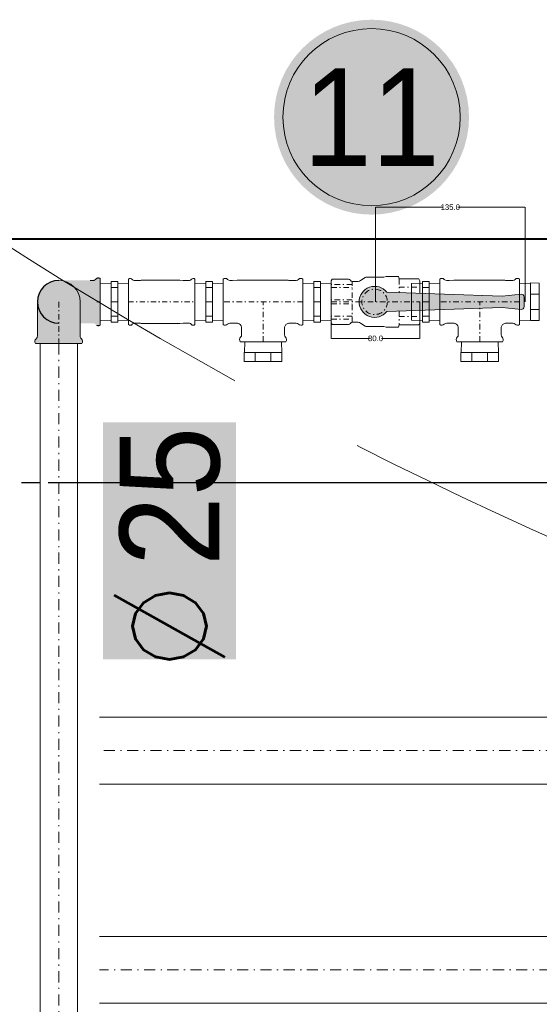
# Model space of a CAD drawing. Header units: millimetres. Extents: x -368 to 1732, y 4913 to 6398.
# Tile 8 of 24: x 799 to 846, y 5846 to 5935. Entities that reach past the tile are written whole.
import ezdxf
from ezdxf.enums import TextEntityAlignment as Align
from ezdxf.lldxf.tags import DXFTag

# ---------------------------------------------------------------- set-up
doc = ezdxf.new("R2010")
doc.units = ezdxf.units.MM
for name, pattern in [('ACAD_ISO05W100', [33, 24, -3, 0, -3, 0, -3]), ('ACAD_ISO08W100', [36, 24, -3, 6, -3]), ('DASHDOT2', [0.5, 0.25, -0.125, 0, -0.125]), ('DASHDOTX2', [2, 1, -0.5, 0, -0.5]), ('DASHED', [0.75, 0.5, -0.25])]:
    doc.linetypes.add(name, pattern=pattern)
doc.layers.get('Defpoints').update_dxf_attribs({"lineweight": 9})
doc.layers.add('--  pomoc_wymiary kształtek', color=6, linetype='Continuous', plot=False)
doc.layers.add('-- Budynek', color=7, linetype='Continuous')
doc.layers.add('Oś', color=1, linetype='ACAD_ISO05W100')
for name, color, linetype, lineweight in [('-- CO_opis', 11, 'Continuous', 0), ('-- CO_p', 51, 'Continuous', 9), ('-- CO_rury', 11, 'Continuous', 9), ('-- CO_z', 51, 'Continuous', 9), ('_NOŚNE', 73, 'Continuous', 40), ('PRZERYWANA', 50, 'DASHED', 15)]:
    doc.layers.add(name, color=color, linetype=linetype, lineweight=lineweight)
doc.styles.add('A', font='arial.ttf', dxfattribs={"width": 0.9})
doc.styles.add('R', font='romans.shx')
doc.styles.get("Standard").update_dxf_attribs({"font": 'arial.ttf'})
tags = doc.linetypes.add('DASH', pattern=[15, 10, -5]).pattern_tags.tags
tags[6:7] = [DXFTag(74, 4), DXFTag(75, 0), DXFTag(340, '0'), DXFTag(46, 0.0), DXFTag(50, 0.0), DXFTag(44, 0.0), DXFTag(45, 0.0)]
tags[4:5] = [DXFTag(74, 4), DXFTag(75, 0), DXFTag(340, '0'), DXFTag(46, 0.0), DXFTag(50, 0.0), DXFTag(44, 0.0), DXFTag(45, 0.0)]
doc.dimstyles.get("Standard").update_dxf_attribs({"dimtxt": 0.18, "dimasz": 0.18, "dimexe": 0.18, "dimexo": 0.0625, "dimgap": 0.09, "dimtad": 0, "dimtih": 1, "dimtoh": 1, "dimdec": 4, "dimzin": 0, "dimdsep": 46, "dimtxsty": 'Standard', "dimcen": 0.09, "dimadec": 0, "dimazin": 0, "dimtfac": 1, "dimtdec": 4, "dimtofl": 0, "dimtmove": 0, "dimatfit": 3, "dimfxl": 1, "dimtolj": 1, "dimtzin": 0, "dimarcsym": 0})

# ---------------------------------------------------------------- blocks, each defined once
blk = doc.blocks.new('-- VIEGA_ZŁR 1')
at = {"color": 50}
for p, q in [((17.75, 7.04), (9.75, 7.04)), ((17.75, -7.04), (9.75, -7.04))]:
    blk.add_line(p, q, dxfattribs=at)
blk.add_lwpolyline([(9.75, -16.91), (9.75, 16.91), (0, 16.6), (0, -16.6)], close=True, dxfattribs=at)
at = {"color": 11}
blk.add_lwpolyline([(17.75, 16.99), (17.75, -17.01), (9.75, -16.99), (9.75, 17.01)], close=True, dxfattribs=at)
blk = doc.blocks.new('*U629')
blk.add_blockref('-- VIEGA_ZŁR 1', (0, 0))
blk = doc.blocks.new('VIEGA_T1')
at = {"color": 0, "linetype": 'Continuous'}
for p, q in [((-20.6, 36), (-18.08, 36)), ((-18.08, 36), (9.88, 36)), ((9.88, 36), (20.6, 36)), ((-36, 9.88), (-36, 20.6)), ((36, 20.6), (36, 18.08)), ((36, -9.88), (36, 18.08)), ((-36, -18.08), (-36, 9.88)), ((36, -20.6), (36, -9.88)), ((-36, -20.6), (-36, -18.08))]:
    blk.add_line(p, q, dxfattribs=at)
at = {"color": 50, "linetype": 'DASHDOTX2', "ltscale": 5}
for p, q in [((0, 36), (0, 0)), ((-36, 0), (36, 0))]:
    blk.add_line(p, q, dxfattribs=at)
at = {"color": 0, "linetype": 'Continuous'}
for points in [[(-19.35, 29.87), (-19.35, 24.95), (-19.35, 23.92), (-19.36, 23.4), (-19.43, 22.88)], [(19.35, 29.87), (19.35, 24.95), (19.35, 23.92), (19.36, 23.4), (19.43, 22.88)], [(-29.87, 19.35), (-24.95, 19.35), (-23.92, 19.35), (-23.4, 19.36), (-22.88, 19.43)], [(29.87, 19.35), (24.95, 19.35), (23.92, 19.35), (23.4, 19.36), (22.88, 19.43)], [(-29.87, -19.35), (-24.95, -19.35), (-23.72, -19.35), (-23.11, -19.39), (-22.5, -19.45)], [(29.87, -19.35), (27.68, -19.34), (23.32, -19.4), (19.69, -19.46), (16.78, -19.45), (12.41, -19.45), (3.69, -19.45), (-22.5, -19.45)]]:
    blk.add_lwpolyline(points, dxfattribs=at)
for centre, radius, start, end in [((-18.2, 34.2), 3, 143.12997, 226.23782), ((18.2, 34.2), 3, 313.76218, 36.87003), ((-22.35, 29.87), 3, 0.00015, 46.23766), ((22.35, 29.87), 3, 133.76234, 179.99985), ((-34.2, 18.2), 3, 43.76218, 126.87003), ((-29.87, 22.35), 3, 223.76234, 269.99984), ((-23.39, 23.39), 4, 277.33353, 352.66646), ((23.39, 23.39), 4, 187.33354, 262.66647), ((29.87, 22.35), 3, 270.00016, 316.23766), ((34.2, 18.2), 3, 53.12997, 136.23782), ((-34.2, -18.2), 3, 233.12997, 316.23782), ((-29.87, -22.35), 3, 90.00015, 136.23766), ((29.87, -22.35), 3, 43.76234, 89.99985), ((34.2, -18.2), 3, 223.76218, 306.87003)]:
    blk.add_arc(centre, radius, start, end, dxfattribs=at)
blk = doc.blocks.new('*U645')
blk.add_blockref('VIEGA_T1', (227.22, -126.53))
blk = doc.blocks.new('-- NR_22')
h = blk.add_hatch(color=251)
edge = h.paths.add_edge_path()
edge.add_arc((0, 30), 22, 0, 360)
at = {"color": 50}
blk.add_circle((0, 30), 20, dxfattribs=at)
at = {"style": 'A', "width": 0.9, "flags": 12}
blk.add_attdef('22', text='', height=22, dxfattribs=at).set_placement((0, 30, 0.11), align=Align.MIDDLE_CENTER)
blk = doc.blocks.new('VIEGA_N1')
at = {"color": 50}
for p, q in [((9.76, 13.01), (15.76, 13.01)), ((9.76, 0), (15.76, 0)), ((9.76, -13.01), (15.76, -13.01))]:
    blk.add_line(p, q, dxfattribs=at)
at = {"color": 11}
blk.add_lwpolyline([(15.76, -18.4), (9.76, -18.4), (9.76, 18.4), (15.76, 18.4)], close=True, dxfattribs=at)
at = {"color": 50}
for points in [[(0.01, -16.6), (9.76, -16.9), (9.76, 16.91), (0.01, 16.61)], [(25.51, -16.6), (15.76, -16.9), (15.76, 16.91), (25.51, 16.61)]]:
    blk.add_lwpolyline(points, close=True, dxfattribs=at)
blk = doc.blocks.new('*U630')
blk.add_blockref('VIEGA_N1', (-197.59, 0))
blk = doc.blocks.new('--VIEGA_T1_rz')
at = {"color": 0, "linetype": 'Continuous'}
for p, q in [((-36, 20.6), (-36, 18.08)), ((-36, -18.08), (-36, 18.08)), ((36, 20.6), (36, 9.88)), ((36, -9.88), (36, 18.08)), ((36, -20.6), (36, -9.88)), ((-36, -20.6), (-36, -18.08))]:
    blk.add_line(p, q, dxfattribs=at)
at = {"color": 50, "linetype": 'DASHDOTX2', "ltscale": 5}
blk.add_line((-36, 0), (36, 0), dxfattribs=at)
at = {"color": 0, "linetype": 'Continuous'}
for points in [[(-29.87, 19.35), (-24.95, 19.35), (-23.72, 19.35), (-23.11, 19.39), (-22.5, 19.45)], [(29.87, 19.35), (27.68, 19.34), (23.32, 19.4), (19.69, 19.46), (16.78, 19.45), (12.41, 19.45), (3.69, 19.45), (-22.5, 19.45)], [(-29.87, -19.35), (-24.95, -19.35), (-23.72, -19.35), (-23.11, -19.39), (-22.5, -19.45)], [(29.87, -19.35), (27.68, -19.34), (23.32, -19.4), (19.69, -19.46), (16.78, -19.45), (12.41, -19.45), (3.69, -19.45), (-22.5, -19.45)]]:
    blk.add_lwpolyline(points, dxfattribs=at)
for centre, start, end in [((-34.2, 18.2), 43.76218, 126.87003), ((-29.87, 22.35), 223.76234, 269.99985), ((29.87, 22.35), 270.00015, 316.23766), ((34.2, 18.2), 53.12997, 136.23782), ((-34.2, -18.2), 233.12997, 316.23782), ((-29.87, -22.35), 90.00015, 136.23766), ((29.87, -22.35), 43.76234, 89.99985), ((34.2, -18.2), 223.76218, 306.87003)]:
    blk.add_arc(centre, 3, start, end, dxfattribs=at)
blk = doc.blocks.new('*U643')
blk.add_blockref('--VIEGA_T1_rz', (0, 0))
blk = doc.blocks.new('*U776')
at = {"color": 0, "ltscale": 10}
for p, q in [((469.57, 16.85), (1325.26, 16.85)), ((469.57, -16.85), (1325.26, -16.85))]:
    blk.add_line(p, q, dxfattribs=at)
at = {"color": 50, "linetype": 'DASHDOT2', "ltscale": 40}
blk.add_line((469.57, 0), (1325.26, 0), dxfattribs=at)
blk = doc.blocks.new('*D470')
at = {"layer": '--  pomoc_wymiary kształtek', "color": 0, "lineweight": -2, "transparency": 16777216}
for p, q in [((0, 0), (0, 85.51)), ((0.18, 85.51), (60.69, 85.51)), ((134.82, 85.51), (74.31, 85.51)), ((135, 0), (135, 85.51))]:
    blk.add_line(p, q, dxfattribs=at)
at = {"layer": '--  pomoc_wymiary kształtek', "color": 0, "transparency": 16777216}
for points in [[(0.18, 85.54), (0.18, 85.48), (0, 85.51)], [(134.82, 85.54), (134.82, 85.48), (135, 85.51)]]:
    blk.add_solid(points, dxfattribs=at)
at = {"layer": 'Defpoints', "color": 0, "transparency": 16777216}
for p in [(135, 85.51), (0, 0), (135, 0)]:
    blk.add_point(p, dxfattribs=at)
at = {"layer": '--  pomoc_wymiary kształtek', "color": 0, "transparency": 16777216, "insert": (67.5, 85.51), "char_height": 5, "attachment_point": 5}
blk.add_mtext('\\A1;135.0', dxfattribs=at)
blk = doc.blocks.new('*D471')
at = {"layer": '--  pomoc_wymiary kształtek', "color": 0, "lineweight": -2, "transparency": 16777216}
for p, q in [((-40, 0), (-40, -33.04)), ((40, 0), (40, -33.04)), ((-39.82, -33.04), (-5.41, -33.04)), ((39.82, -33.04), (5.41, -33.04))]:
    blk.add_line(p, q, dxfattribs=at)
at = {"layer": '--  pomoc_wymiary kształtek', "color": 0, "transparency": 16777216}
for points in [[(-39.82, -33.01), (-39.82, -33.07), (-40, -33.04)], [(39.82, -33.01), (39.82, -33.07), (40, -33.04)]]:
    blk.add_solid(points, dxfattribs=at)
at = {"layer": 'Defpoints', "color": 0, "transparency": 16777216}
for p in [(-40, 0), (40, 0), (40, -33.04)]:
    blk.add_point(p, dxfattribs=at)
at = {"layer": '--  pomoc_wymiary kształtek', "color": 0, "transparency": 16777216, "insert": (0, -33.04), "char_height": 5, "attachment_point": 5}
blk.add_mtext('\\A1;80.0', dxfattribs=at)
blk = doc.blocks.new('*U862')
at = {"layer": 'Oś', "linetype": 'DASHDOT2', "ltscale": 30}
h = blk.add_hatch(color=251, dxfattribs=at)
h.dxf.hatch_style = 1
h.paths.add_polyline_path([(31.02, 19.3, 0.227735), (33.36, 20.43, -0.404979), (37.5, 20.95), (37.5, 18.39), (37.5, -10.04), (37.5, -20.95, -0.404979), (33.36, -20.43, 0.227734), (31.02, -19.3), (0, -19.3, -1), (0, 19.3)])
at = {"color": 0, "linetype": 'Continuous'}
for p, q in [((31.02, 19.3), (0, 19.3)), ((37.5, 18.39), (37.5, 20.95)), ((37.5, 18.39), (37.5, -10.04)), ((37.5, -10.04), (37.5, -20.95)), ((31.02, -19.3), (0, -19.3))]:
    blk.add_line(p, q, dxfattribs=at)
at = {"color": 50, "linetype": 'DASHDOTX2', "ltscale": 5}
blk.add_lwpolyline([(0, 0), (37.5, 0)], dxfattribs=at)
blk.add_arc((0, 0), 19.3, 90, 270)
at = {"color": 0, "linetype": 'Continuous'}
for centre, start, end in [((31.02, 22.3), 270.00025, 321.31756), ((35.7, 18.55), 53.12998, 141.31782), ((31.02, -22.3), 38.68245, 89.99974), ((35.7, -18.55), 218.68218, 306.87003)]:
    blk.add_arc(centre, 3, start, end, dxfattribs=at)
blk = doc.blocks.new('*U775')
at = {"color": 0}
blk.add_blockref('*U862', (-1008.72, -1834.05), dxfattribs=at)
blk = doc.blocks.new('-- fi_średnica_k')
blk.add_hatch(color=251).paths.add_polyline_path([(21.4, 32), (-21.4, 32), (-21.4, 8), (21.4, 8)])
at = {"insert": (-6.84, 20), "char_height": 20, "width": 56.2905, "attachment_point": 6, "style": 'R'}
blk.add_mtext('{\\C11;%%C}', dxfattribs=at)
at = {"color": 7, "style": 'A', "width": 0.9, "flags": 12}
blk.add_attdef('SR', text='', height=18, dxfattribs=at).set_placement((8.03, 20), align=Align.MIDDLE_CENTER)
blk = doc.blocks.new('*U806')
at = {"color": 0, "ltscale": 10}
for p, q in [((5341.97, 30.15), (7072.13, 30.15)), ((5341.97, -30.15), (7072.13, -30.15))]:
    blk.add_line(p, q, dxfattribs=at)
at = {"color": 50, "linetype": 'DASHDOT2', "ltscale": 40}
blk.add_line((5341.97, 0), (7072.13, 0), dxfattribs=at)
blk = doc.blocks.new('*U807')
at = {"color": 0, "ltscale": 10}
for p, q in [((5924.25, 30.15), (7072.13, 30.15)), ((5924.25, -30.15), (7072.13, -30.15))]:
    blk.add_line(p, q, dxfattribs=at)
at = {"color": 50, "linetype": 'DASHDOT2', "ltscale": 40}
blk.add_line((5924.25, 0), (7072.13, 0), dxfattribs=at)
blk = doc.blocks.new('ZAW.KUL.1 2100 03_DN25_HERZ_z_góry')
h = blk.add_hatch(color=251)
edge = h.paths.add_edge_path()
edge.add_arc((131.7, 4.33), 2.5, 0, 96)
edge.add_line((131.44, 6.81), (114.2, 5))
edge.add_line((114.2, 5), (10.22, 8.63))
edge.add_arc((-0.8, 0), 14, 38.06077, 321.93923)
edge.add_line((10.22, -8.63), (114.2, -5))
edge.add_line((114.2, -5), (131.44, -6.81))
edge.add_arc((131.7, -4.33), 2.5, 264, 360)
edge.add_line((134.2, -4.33), (134.2, 4.33))
at = {"color": 0}
for p, q in [((-39.13, 20.5), (-40, 19)), ((-40, -19), (-40, 19)), ((-24.46, 20.5), (-39.13, 20.5)), ((-15.67, 18.5), (-21, 18.5)), ((-9.24, 21.92), (-13.47, 19.15)), ((0, 22.25), (-8.15, 22.25)), ((6.57, 22.25), (0, 22.25)), ((9.65, 22.93), (7.61, 22.39)), ((10.16, 23), (9.65, 22.93)), ((10.16, 23), (20.7, 23)), ((20.7, 23), (21.3, 20.75)), ((21.3, 20.75), (38.99, 20.75)), ((38.99, 20.75), (40, 19)), ((40, 19), (40, 7.72)), ((40, -7.72), (40, -19)), ((-39.13, -20.5), (-40, -19)), ((-39.13, -20.5), (-39.13, -20.46)), ((-24.46, -20.5), (-39.13, -20.5)), ((-20.8, -18.5), (-21, -18.5)), ((-15.73, -18.5), (-20.8, -18.5)), ((-15.67, -18.5), (-15.73, -18.5)), ((-9.24, -21.92), (-13.47, -19.15)), ((-2.8, -22.25), (-8.15, -22.25)), ((6.57, -22.25), (-2.8, -22.25)), ((9.65, -22.93), (7.61, -22.39)), ((10.16, -23), (9.65, -22.93)), ((10.7, -23), (10.16, -23)), ((10.7, -23), (20.7, -23)), ((20.7, -23), (21.3, -20.75)), ((21.3, -20.75), (38.99, -20.75)), ((38.99, -20.75), (40, -19))]:
    blk.add_line(p, q, dxfattribs=at)
at = {"color": 50, "linetype": 'DASHDOTX2', "ltscale": 5}
for p, q in [((-21, -18.5), (-21, 18.5)), ((21.3, 20.75), (21.3, 8.27)), ((-21, 15.72), (-40, 15.72)), ((-40, 13.01), (-21, 13.01)), ((21.3, 13.34), (40, 13.34)), ((-21, 1.92), (-40, 1.92)), ((-40, 0), (40, 0)), ((-40, -1.92), (-21, -1.92)), ((21.3, -8.27), (21.3, -20.75)), ((-21, -13.01), (-40, -13.01)), ((-40, -15.72), (-21, -15.72)), ((21.3, -13.34), (40, -13.34))]:
    blk.add_line(p, q, dxfattribs=at)
at = {"color": 11}
for p, q in [((10.22, 8.63), (114.2, 5)), ((114.2, 5), (131.44, 6.81)), ((134.2, 4.33), (134.2, -4.33)), ((10.22, -8.63), (114.2, -5)), ((114.2, -5), (131.44, -6.81))]:
    blk.add_line(p, q, dxfattribs=at)
at = {"color": 50, "linetype": 'DASHDOTX2', "ltscale": 5}
blk.add_circle((-0.8, 0), 11.5, dxfattribs=at)
at = {"color": 0}
for centre, radius, start, end in [((-24.46, 18.5), 2, 30, 90), ((-21, 20.5), 2, 210, 270), ((-15.67, 22.5), 4, 270, 303.2147), ((-8.15, 20.25), 2, 90, 123.2147), ((6.57, 26.25), 4, 270, 285), ((-24.46, -18.5), 2, 270, 330), ((-21, -20.5), 2, 90, 150), ((-15.67, -22.5), 4, 56.7853, 90), ((-8.15, -20.25), 2, 236.7853, 270), ((6.57, -26.25), 4, 75, 90)]:
    blk.add_arc(centre, radius, start, end, dxfattribs=at)
at = {"color": 11}
for centre, radius, start, end in [((-0.8, 0), 14, 38.06077, 321.93923), ((131.7, 4.33), 2.5, 0, 96), ((131.7, -4.33), 2.5, 264, 0)]:
    blk.add_arc(centre, radius, start, end, dxfattribs=at)
at = {"color": 0}
blk.add_open_spline([(-39.13, -20.46), (-39.13, -20.45), (-39.14, -20.44), (-39.15, -20.41), (-39.17, -20.36), (-39.18, -20.33), (-39.19, -20.31)], degree=3, knots=[0, 0, 0, 0, 0.11046, 0.315103, 0.612757, 1, 1, 1, 1], dxfattribs=at)
at = {"layer": '--  pomoc_wymiary kształtek'}
for base, p1, p2, picture, middle in [((135, 85.51), (0, 0), (135, 0), '*D470', (67.5, 85.51)), ((40, -33.04), (-40, 0), (40, 0), '*D471', (0, -33.04))]:
    dim = blk.add_linear_dim(base=base, p1=p1, p2=p2, dimstyle='Standard', override={"dimexe": 0, "dimexo": 0, "dimtih": 0, "dimdec": 1, "dimfxl": 0}, dxfattribs=at)
    dim.commit()
    dim.dimension.update_dxf_attribs({"geometry": picture, "text_midpoint": middle})
blk = doc.blocks.new('*U652')
blk.add_blockref('ZAW.KUL.1 2100 03_DN25_HERZ_z_góry', (3.7, 0))

msp = doc.modelspace()

# ---------------------------------------------------------------- hatches: boundary and pattern name
at = {"layer": '-- CO_rury', "linetype": 'ACAD_ISO08W100', "ltscale": 20}
h = msp.add_hatch(color=251, dxfattribs=at)
h.dxf.hatch_style = 1
h.paths.add_polyline_path([(805.998, 5911.755, 0.227735), (806.232, 5911.868, -0.404979), (806.646, 5911.92), (806.646, 5911.664), (806.646, 5908.821), (806.646, 5907.73, -0.404979), (806.232, 5907.783, 0.227734), (805.998, 5907.895), (802.896, 5907.895, -1), (802.896, 5911.755)])

# ---------------------------------------------------------------- linework, layer by layer
at = {"layer": '-- Budynek', "color": 50, "linetype": 'DASH'}
for points in [[(799.529, 5893.499), (801.211, 5893.499)], [(801.948, 5893.499), (1184.697, 5893.499), (1184.697, 5789.616)]]:
    msp.add_lwpolyline(points, dxfattribs=at)
at = {"layer": '-- CO_rury', "linetype": 'ACAD_ISO08W100', "ltscale": 20}
for p, q in [((805.998, 5911.755), (805.732, 5911.755)), ((806.646, 5911.664), (806.646, 5911.92)), ((806.646, 5911.664), (806.646, 5908.821)), ((806.646, 5908.821), (806.646, 5907.73))]:
    msp.add_line(p, q, dxfattribs=at)
msp.add_lwpolyline([(806.326, 5909.825), (806.646, 5909.825)], dxfattribs=at)
for centre, start, end in [((805.998, 5912.055), 270.00025, 321.31756), ((806.466, 5911.68), 53.12998, 141.31782), ((806.466, 5907.97), 242.1818, 306.87003)]:
    msp.add_arc(centre, 0.3, start, end, dxfattribs=at)
msp.add_arc((802.896, 5909.825), 1.93, 90, 270)
at = {"layer": '_NOŚNE'}
msp.add_line((796.896, 5915.499), (1205.135, 5915.499), dxfattribs=at)
at = {"layer": 'PRZERYWANA', "ltscale": 50}
msp.add_arc((1001.234, 6233.302), 377.59, 237.31603, 302.68397, dxfattribs=at)

# ---------------------------------------------------------------- block references
at = {"layer": '-- CO_opis'}
ref = msp.add_blockref('-- NR_22', (831.132, 5914.499), dxfattribs=dict(at, xscale=-0.4, yscale=0.4, zscale=0.001))
ref.add_attrib('22', '11', dxfattribs={"layer": '0', "height": 8.8, "style": 'A', "width": 0.9}).set_placement((831.132, 5926.499), align=Align.MIDDLE_CENTER)
at = {"layer": '-- CO_opis', "lineweight": 0}
ref = msp.add_blockref('-- fi_średnica_k', (822.896, 5888.242), dxfattribs=dict(at, xscale=0.5, yscale=0.5, zscale=0.001, rotation=90))
ref.add_attrib('SR', '25', dxfattribs={"layer": '0', "color": 7, "height": 9, "rotation": 90, "style": 'A', "width": 0.9}).set_placement((812.896, 5892.256), align=Align.MIDDLE_CENTER)
at = {"layer": '-- CO_p', "linetype": 'ACAD_ISO08W100', "ltscale": 20, "xscale": -0.1, "yscale": 0.1, "zscale": 0.1}
msp.add_blockref('*U807', (1513.794, 5869.298), dxfattribs=at)
at = {"layer": '-- CO_rury', "linetype": 'ACAD_ISO08W100', "ltscale": 20, "yscale": 0.1, "zscale": 0.1}
for name, p, xscale in [('*U652', (831.122, 5909.824), 0.1), ('*U630', (789.438, 5909.825), -0.1), ('*U643', (812.196, 5909.824), 0.0833), ('*U630', (797.983, 5909.825), -0.1), ('*U630', (844.701, 5909.825), 0.1), ('*U630', (817.543, 5909.826), -0.1), ('*U629', (844.503, 5909.826), 0.1)]:
    msp.add_blockref(name, p, dxfattribs=dict(at, xscale=xscale))
at = {"layer": '-- CO_rury', "linetype": 'ACAD_ISO08W100', "ltscale": 20, "xscale": 0.1, "yscale": 0.1, "zscale": 0.1}
for name, p, rotation in [('*U775', (986.302, 5808.953), 270), ('*U645', (844.064, 5897.173), 180), ('*U645', (863.625, 5897.173), 180), ('*U629', (821.342, 5906.226), 270), ('*U629', (840.903, 5906.226), 270), ('*U776', (802.896, 5953.032), 270)]:
    msp.add_blockref(name, p, dxfattribs=dict(at, rotation=rotation))
at = {"layer": '-- CO_z', "linetype": 'ACAD_ISO08W100', "ltscale": 20, "xscale": -0.1, "yscale": 0.1, "zscale": 0.1}
msp.add_blockref('*U806', (1513.794, 5849.499), dxfattribs=at)

doc.saveas('drawing.dxf')
